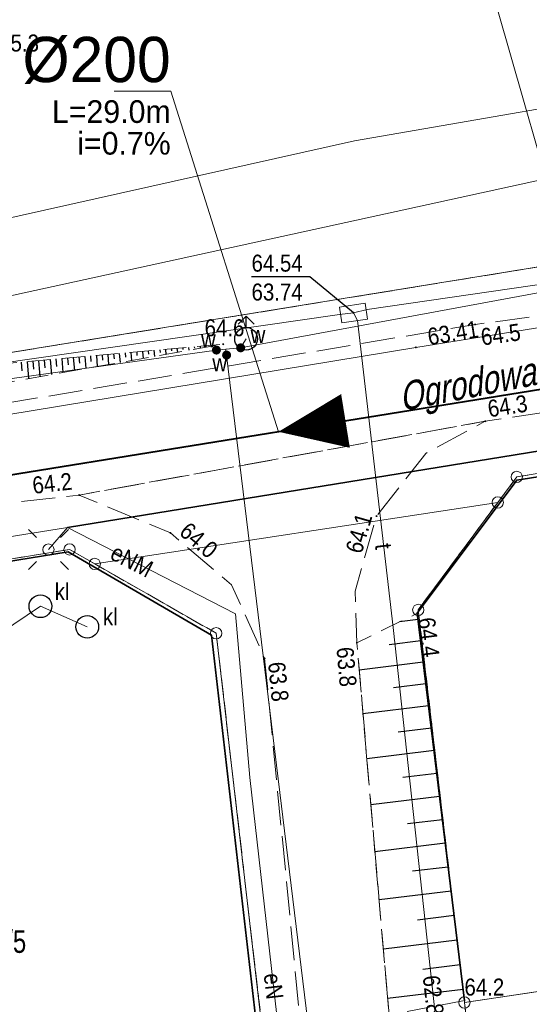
# Model space of a CAD drawing. Header units: metres. Extents: x 6473628 to 6474152, y 5887128 to 5887462.
# Tile 29 of 38: x 6473875 to 6473897, y 5887384 to 5887428. Entities that reach past the tile are written whole.
import ezdxf
from ezdxf.enums import TextEntityAlignment as Align

# ---------------------------------------------------------------- set-up
doc = ezdxf.new("R2010")
doc.units = ezdxf.units.M
doc.header["$MEASUREMENT"] = 0
for name, pattern in [('0.5_0.5', [1, 0.5, -0.5]), ('1.0_0.5', [1.5, 1, -0.5]), ('1.5_0.5', [2, 1.5, -0.5]), ('219-500', [0])]:
    doc.linetypes.add(name, pattern=pattern)
doc.layers.get('0').update_dxf_attribs({"color": 2, "linetype": 'CONTINUOUS', "lineweight": 5})
for name, color, linetype in [('000 Inne (niezydentyfikowane)', 7, 'CONTINUOUS'), ('202-punkt graniczny', 7, 'CONTINUOUS'), ('211-numer działki ewidencyjnej', 7, 'CONTINUOUS'), ('217-kontur klasyfikacyjny', 7, 'CONTINUOUS'), ('218-kontur użytku gruntowego', 7, 'CONTINUOUS'), ('219-działka ewidencyjna', 7, 'CONTINUOUS'), ('994-Nazwa ulicy', 7, 'CONTINUOUS'), ('hydrant', 7, 'CONTINUOUS'), ('jezdnia', 7, 'CONTINUOUS'), ('komora podziemna', 7, 'CONTINUOUS'), ('latarnia', 7, 'CONTINUOUS'), ('obudowa ochronna przewodu', 7, 'CONTINUOUS'), ('ogrodzenie trwałe', 7, 'CONTINUOUS'), ('osadnik  szambo', 7, 'CONTINUOUS'), ('osadnik  szambo-Atr17', 7, 'CONTINUOUS'), ('pikieta naturalna', 7, 'CONTINUOUS'), ('pikieta naturalna-Atr2', 7, 'CONTINUOUS'), ('przewód elektroenergetyczny podziemny', 7, 'CONTINUOUS'), ('przewód elektroenergetyczny podziemny-Atr1', 7, 'CONTINUOUS'), ('przewód gazowy', 7, 'CONTINUOUS'), ('przewód kanalizacyjny', 7, 'CONTINUOUS'), ('przewód telekomunikacyjny podziemny', 7, 'CONTINUOUS'), ('przewód telekomunikacyjny podziemny-Atr1', 7, 'CONTINUOUS'), ('przewód wodociągowy', 7, 'CONTINUOUS'), ('rzedna', 7, 'CONTINUOUS'), ('rzedna-Atr2', 7, 'CONTINUOUS'), ('rzedna-Atr3', 7, 'CONTINUOUS'), ('SJ_16_Liczby', 7, 'CONTINUOUS'), ('SJ_27_Wymiary', 7, 'CONTINUOUS'), ('skarpa nieumocniona', 7, 'CONTINUOUS'), ('zasuwa lub zawór', 7, 'CONTINUOUS'), ('zasuwa lub zawór-Atr17', 7, 'CONTINUOUS')]:
    doc.layers.add(name, color=color, linetype=linetype)
for name, color, linetype, lineweight in [('SJ_26_Teksty', 7, 'CONTINUOUS', 20), ('SJ_28_Linie_odn', 7, 'CONTINUOUS', 20), ('SJ_8_KS_GRAWITA_1', 34, 'CONTINUOUS', 40)]:
    doc.layers.add(name, color=color, linetype=linetype, lineweight=lineweight)
doc.styles.add('OPISOWY', font='GOTHIC.TTF')
doc.styles.get("Standard").update_dxf_attribs({"font": 'Working1250', "width": 0.75})
doc.linetypes.add('902-500', pattern='A,3.75,0,[1,ksztalty.shx,S=0.5,R=0,X=0,Y=0],3.75', length=7.5)

# ---------------------------------------------------------------- blocks, each defined once
blk = doc.blocks.new('202')
at = {"color": 0, "linetype": 'Continuous', "lineweight": 0}
blk.add_circle((0, 0), 0.25, dxfattribs=at)
blk = doc.blocks.new('PW01')
at = {"linetype": 'Continuous', "lineweight": 13}
h = blk.add_hatch(color=0, dxfattribs=at)
edge = h.paths.add_edge_path()
edge.add_arc((0, 0), 0.045, 0, 360)
blk = doc.blocks.new('SUWH')
at = {"color": 0, "linetype": 'Continuous'}
for p in [(-0.354, 0.646), (0, 0.5), (0.354, 0.646)]:
    blk.add_line(p, (0, 1), dxfattribs=at)
blk.add_circle((0, 0), 0.5, dxfattribs=at)
blk = doc.blocks.new('SUKM')
at = {"color": 0, "linetype": 'Continuous'}
blk.add_circle((0, 0), 0.5, dxfattribs=at)
blk = doc.blocks.new('SM01')
at = {"color": 0, "linetype": 'Continuous', "lineweight": 13}
for p, q in [((-0.53, 0.531), (-0.883, 0.884)), ((0.531, 0.531), (0.884, 0.884)), ((-0.53, -0.53), (-0.883, -0.883)), ((0.531, -0.53), (0.884, -0.883))]:
    blk.add_line(p, q, dxfattribs=at)
blk.add_circle((0, 0), 0.25, dxfattribs=at)
blk = doc.blocks.new('US25')
at = {"linetype": 'Continuous', "lineweight": 0}
h = blk.add_hatch(color=0, dxfattribs=at)
edge = h.paths.add_edge_path()
edge.add_arc((0, 0), 0.2, 0, 360)

msp = doc.modelspace()

# ---------------------------------------------------------------- linework, layer by layer
at = {"layer": '000 Inne (niezydentyfikowane)', "color": 7, "linetype": 'Continuous', "lineweight": 25, "flags": 128}
for points in [[(6473882.64, 5887413.45), (6473882.65, 5887413.39)], [(6473882.64, 5887413.45), (6473882.65, 5887413.39)], [(6473882.9, 5887413.47), (6473882.91, 5887413.38)], [(6473882.9, 5887413.47), (6473882.91, 5887413.38)], [(6473883.15, 5887413.49), (6473883.16, 5887413.46)], [(6473883.15, 5887413.49), (6473883.16, 5887413.46)], [(6473883.41, 5887413.51), (6473883.41, 5887413.47)], [(6473883.41, 5887413.51), (6473883.41, 5887413.47)], [(6473883.66, 5887413.54), (6473883.66, 5887413.53)], [(6473883.66, 5887413.54), (6473883.66, 5887413.53)], [(6473877.55, 5887413), (6473877.58, 5887412.72)], [(6473877.55, 5887413), (6473877.58, 5887412.72)], [(6473877.81, 5887413.02), (6473877.85, 5887412.49)], [(6473877.81, 5887413.02), (6473877.85, 5887412.49)], [(6473878.06, 5887413.04), (6473878.08, 5887412.79)], [(6473878.06, 5887413.04), (6473878.08, 5887412.79)], [(6473878.32, 5887413.06), (6473878.36, 5887412.58)], [(6473878.32, 5887413.06), (6473878.36, 5887412.58)], [(6473878.57, 5887413.09), (6473878.59, 5887412.85)], [(6473878.57, 5887413.09), (6473878.59, 5887412.85)], [(6473878.82, 5887413.11), (6473878.86, 5887412.66)], [(6473878.82, 5887413.11), (6473878.86, 5887412.66)], [(6473879.08, 5887413.13), (6473879.1, 5887412.92)], [(6473879.08, 5887413.13), (6473879.1, 5887412.92)], [(6473879.33, 5887413.15), (6473879.37, 5887412.75)], [(6473879.33, 5887413.15), (6473879.37, 5887412.75)], [(6473879.59, 5887413.18), (6473879.61, 5887412.99)], [(6473879.59, 5887413.18), (6473879.61, 5887412.99)], [(6473879.84, 5887413.2), (6473879.87, 5887412.84)], [(6473879.84, 5887413.2), (6473879.87, 5887412.84)], [(6473880.1, 5887413.22), (6473880.11, 5887413.06)], [(6473880.1, 5887413.22), (6473880.11, 5887413.06)], [(6473880.35, 5887413.24), (6473880.38, 5887412.93)], [(6473880.35, 5887413.24), (6473880.38, 5887412.93)], [(6473880.61, 5887413.27), (6473880.62, 5887413.12)], [(6473880.61, 5887413.27), (6473880.62, 5887413.12)], [(6473880.86, 5887413.29), (6473880.89, 5887413.02)], [(6473880.86, 5887413.29), (6473880.89, 5887413.02)], [(6473881.12, 5887413.31), (6473881.13, 5887413.19)], [(6473881.12, 5887413.31), (6473881.13, 5887413.19)], [(6473881.37, 5887413.33), (6473881.39, 5887413.11)], [(6473881.37, 5887413.33), (6473881.39, 5887413.11)], [(6473881.63, 5887413.36), (6473881.63, 5887413.26)], [(6473881.63, 5887413.36), (6473881.63, 5887413.26)], [(6473881.88, 5887413.38), (6473881.9, 5887413.2)], [(6473881.88, 5887413.38), (6473881.9, 5887413.2)], [(6473882.14, 5887413.4), (6473882.14, 5887413.32)], [(6473882.14, 5887413.4), (6473882.14, 5887413.32)], [(6473882.39, 5887413.42), (6473882.4, 5887413.29)], [(6473882.39, 5887413.42), (6473882.4, 5887413.29)], [(6473875, 5887412.77), (6473875.03, 5887412.38)], [(6473875, 5887412.77), (6473875.03, 5887412.38)], [(6473875.26, 5887412.79), (6473875.33, 5887412.04)], [(6473875.26, 5887412.79), (6473875.33, 5887412.04)], [(6473875.51, 5887412.82), (6473875.55, 5887412.45)], [(6473875.51, 5887412.82), (6473875.55, 5887412.45)], [(6473875.77, 5887412.84), (6473875.83, 5887412.13)], [(6473875.77, 5887412.84), (6473875.83, 5887412.13)], [(6473876.02, 5887412.86), (6473876.05, 5887412.52)], [(6473876.02, 5887412.86), (6473876.05, 5887412.52)], [(6473876.28, 5887412.88), (6473876.34, 5887412.22)], [(6473876.28, 5887412.88), (6473876.34, 5887412.22)], [(6473876.53, 5887412.91), (6473876.56, 5887412.58)], [(6473876.53, 5887412.91), (6473876.56, 5887412.58)], [(6473876.79, 5887412.93), (6473876.84, 5887412.31)], [(6473876.79, 5887412.93), (6473876.84, 5887412.31)], [(6473877.04, 5887412.95), (6473877.07, 5887412.65)], [(6473877.04, 5887412.95), (6473877.07, 5887412.65)], [(6473877.3, 5887412.97), (6473877.35, 5887412.4)], [(6473877.3, 5887412.97), (6473877.35, 5887412.4)], [(6473892.52, 5887401.4), (6473891.71, 5887401.3)], [(6473892.64, 5887400.46), (6473891.24, 5887400.29)], [(6473892.75, 5887399.52), (6473889.92, 5887399.17)], [(6473892.87, 5887398.56), (6473891.44, 5887398.39)], [(6473892.99, 5887397.59), (6473890.09, 5887397.24)], [(6473893.11, 5887396.61), (6473891.64, 5887396.43)], [(6473893.23, 5887395.62), (6473890.26, 5887395.26)], [(6473893.35, 5887394.61), (6473891.85, 5887394.43)], [(6473893.47, 5887393.6), (6473890.44, 5887393.23)], [(6473893.6, 5887392.57), (6473892.06, 5887392.38)], [(6473893.72, 5887391.53), (6473890.62, 5887391.15)], [(6473893.85, 5887390.48), (6473892.28, 5887390.29)], [(6473893.98, 5887389.42), (6473890.8, 5887389.03)], [(6473894.11, 5887388.34), (6473892.5, 5887388.14)], [(6473894.25, 5887387.25), (6473890.99, 5887386.86)], [(6473894.38, 5887386.16), (6473892.73, 5887385.96)], [(6473894.51, 5887385.08), (6473891.18, 5887384.67)]]:
    msp.add_lwpolyline(points, dxfattribs=at)
at = {"layer": '217-kontur klasyfikacyjny', "color": 3, "linetype": '1.5_0.5', "lineweight": 18, "flags": 128}
for points in [[(6473820.42, 5887404.41), (6473939.74, 5887423.77)], [(6473909.415, 5887386.717), (6473894.57, 5887384.5)], [(6473894.57, 5887384.5), (6473897.31, 5887361.05)]]:
    msp.add_lwpolyline(points, dxfattribs=at)
at = {"layer": '218-kontur użytku gruntowego', "color": 3, "linetype": '0.5_0.5', "lineweight": 18, "flags": 128}
for points in [[(6473939.74, 5887423.77), (6473820.42, 5887404.41)], [(6473820.42, 5887404.41), (6473939.74, 5887423.77)], [(6473919.09, 5887411.31), (6473896.88, 5887407.7)], [(6473896.88, 5887407.7), (6473919.09, 5887411.31)], [(6473896.88, 5887407.7), (6473896.04, 5887406.57)], [(6473896.04, 5887406.57), (6473896.88, 5887407.7)], [(6473896.04, 5887406.57), (6473892.53, 5887401.83)], [(6473892.53, 5887401.83), (6473896.04, 5887406.57)], [(6473877.14, 5887404.5), (6473850.9, 5887400.24)], [(6473850.9, 5887400.24), (6473877.14, 5887404.5)], [(6473878.25, 5887403.86), (6473877.14, 5887404.5)], [(6473877.14, 5887404.5), (6473878.25, 5887403.86)], [(6473883.61, 5887400.8), (6473878.25, 5887403.86)], [(6473878.25, 5887403.86), (6473883.61, 5887400.8)], [(6473892.53, 5887401.83), (6473894.57, 5887384.5)], [(6473894.57, 5887384.5), (6473892.53, 5887401.83)], [(6473885.66, 5887383.16), (6473883.61, 5887400.8)], [(6473883.61, 5887400.8), (6473885.66, 5887383.16)], [(6473894.57, 5887384.5), (6473909.415, 5887386.717)], [(6473909.415, 5887386.717), (6473894.57, 5887384.5)], [(6473897.31, 5887361.05), (6473894.57, 5887384.5)], [(6473894.57, 5887384.5), (6473897.31, 5887361.05)]]:
    msp.add_lwpolyline(points, dxfattribs=at)
at = {"layer": '219-działka ewidencyjna', "color": 7, "linetype": '219-500', "lineweight": 18, "flags": 128}
for points in [[(6473830.16, 5887406), (6473939.74, 5887423.77)], [(6473830.16, 5887406), (6473907.64, 5887422.94)], [(6473896.88, 5887407.7), (6473919.09, 5887411.31)], [(6473896.04, 5887406.57), (6473896.88, 5887407.7)], [(6473896.04, 5887406.57), (6473878.25, 5887403.86)], [(6473896.04, 5887406.57), (6473892.53, 5887401.83)], [(6473877.14, 5887404.5), (6473850.9, 5887400.24)], [(6473878.25, 5887403.86), (6473877.14, 5887404.5)], [(6473878.25, 5887403.86), (6473883.61, 5887400.8)], [(6473894.57, 5887384.5), (6473892.53, 5887401.83)], [(6473885.66, 5887383.16), (6473883.61, 5887400.8)], [(6473894.57, 5887384.5), (6473909.415, 5887386.717)], [(6473897.31, 5887361.05), (6473894.57, 5887384.5)]]:
    msp.add_lwpolyline(points, dxfattribs=at)
at = {"layer": 'jezdnia', "color": 7, "linetype": '1.5_0.5', "lineweight": 18, "flags": 128}
msp.add_lwpolyline([(6473946.41, 5887443.43), (6473948.88, 5887441.07), (6473950.32, 5887438.49), (6473950.84, 5887435.37), (6473950.38, 5887432.11), (6473949.37, 5887429.15), (6473947.98, 5887426.49), (6473946.11, 5887424.13), (6473943.84, 5887422.37), (6473940.76, 5887420.96), (6473916.82, 5887417.41), (6473895.04, 5887414.43), (6473867, 5887409.72), (6473833.05, 5887403.88), (6473805.95, 5887400.1), (6473787.34, 5887397.69), (6473759.2, 5887392.55), (6473739.04, 5887389.64), (6473723, 5887386.38), (6473713.25, 5887385.69), (6473709.65, 5887390.23), (6473706.27, 5887371.52), (6473706.82, 5887372.47), (6473707.25, 5887373.21), (6473707.72, 5887373.93), (6473708.22, 5887374.62), (6473708.75, 5887375.29), (6473709.16, 5887375.76), (6473709.32, 5887375.94), (6473709.92, 5887376.55), (6473710.55, 5887377.14), (6473711.2, 5887377.69), (6473711.88, 5887378.21), (6473712.58, 5887378.7), (6473713.31, 5887379.15), (6473714.06, 5887379.57), (6473724.74, 5887381.88), (6473740.03, 5887385.36), (6473759.56, 5887388.43), (6473787.79, 5887393.03), (6473807.9, 5887395.58), (6473834.09, 5887400.02), (6473867.44, 5887405.76), (6473877.56, 5887406.9), (6473895.49, 5887410.16), (6473917.33, 5887413.45), (6473945.64, 5887418.6), (6473948.37, 5887421.24), (6473950.39, 5887424.29), (6473952.48, 5887427.88), (6473953.76, 5887431.21), (6473954.1, 5887434.77), (6473953.31, 5887438.8), (6473951.8, 5887441.96), (6473950.44, 5887443.886)], dxfattribs=at)
msp.add_lwpolyline([(6473899.48, 5887331.52), (6473898.81, 5887332.11), (6473898.2, 5887332.77), (6473897.67, 5887333.49), (6473897.21, 5887334.26), (6473896.84, 5887335.08), (6473896.56, 5887335.93), (6473896.36, 5887336.8), (6473894.7, 5887352.01), (6473892.99, 5887367.8), (6473891.24, 5887383.95), (6473889.82, 5887400.38), (6473889.74, 5887402.66), (6473890.69, 5887405.97), (6473892.86, 5887408.74), (6473895.49, 5887410.16), (6473877.56, 5887406.9), (6473881.59, 5887405.23), (6473884.29, 5887402.93), (6473885.75, 5887399.69), (6473887.32, 5887383.63), (6473889.41, 5887367.37), (6473891.15, 5887351.58), (6473891.94, 5887336.15), (6473892.05, 5887335.51), (6473892.1, 5887334.86), (6473892.09, 5887334.2), (6473892.02, 5887333.55), (6473891.89, 5887332.91), (6473891.7, 5887332.29), (6473891.46, 5887331.69), (6473891.15, 5887331.11), (6473890.8, 5887330.56), (6473890.4, 5887330.05), (6473889.95, 5887329.57), (6473889.45, 5887329.14), (6473888.92, 5887328.76), (6473888.36, 5887328.43), (6473904.44, 5887329.67), (6473903.55, 5887329.76), (6473902.67, 5887329.93), (6473901.81, 5887330.2), (6473900.99, 5887330.56), (6473900.21, 5887331)], close=True, dxfattribs=at)
at = {"layer": 'komora podziemna', "color": 30, "linetype": 'Continuous', "lineweight": 18, "flags": 128}
msp.add_lwpolyline([(6473890.19, 5887415.37), (6473890.29, 5887414.67), (6473889.15, 5887414.5), (6473889.05, 5887415.2)], close=True, dxfattribs=at)
at = {"layer": 'obudowa ochronna przewodu', "color": 7, "linetype": 'Continuous', "lineweight": 35, "flags": 128}
msp.add_lwpolyline([(6473877.04, 5887405.47), (6473918.84, 5887412.25)], dxfattribs=at)
at = {"layer": 'ogrodzenie trwałe', "color": 7, "linetype": '902-500', "lineweight": 35, "flags": 128}
for points in [[(6473894.57, 5887384.58), (6473892.49, 5887401.68), (6473896.88, 5887407.56), (6473901.8, 5887408.33)], [(6473874.54, 5887330.76), (6473884.46, 5887331.79), (6473890.45, 5887338.96), (6473888.23, 5887360.1), (6473886.98, 5887370.09), (6473886.83, 5887371.17), (6473886.35, 5887375.05), (6473885.86, 5887379.18), (6473885.43, 5887383.11), (6473883.4, 5887400.72), (6473877.08, 5887404.39), (6473865.99, 5887402.6)]]:
    msp.add_lwpolyline(points, dxfattribs=at)
at = {"layer": 'przewód elektroenergetyczny podziemny', "color": 1, "linetype": 'Continuous', "lineweight": 18, "flags": 128}
for points in [[(6473877.04, 5887405.47), (6473918.84, 5887412.25), (6473948.03, 5887416.71)], [(6473701.01, 5887374.05), (6473713.54, 5887375.77), (6473716.2, 5887379.28), (6473732.87, 5887381.82), (6473762.06, 5887386.28), (6473820.7, 5887396.46), (6473850.64, 5887401.25), (6473877.04, 5887405.47)], [(6473876.2, 5887404.49), (6473877.04, 5887405.47)], [(6473877.04, 5887405.47), (6473884.46, 5887401.65)], [(6473884.46, 5887401.65), (6473885.09, 5887394.43), (6473887.25, 5887375.5), (6473887.69, 5887370.42), (6473888.43, 5887362.1), (6473888.94, 5887360.17), (6473888.54, 5887360.08)]]:
    msp.add_lwpolyline(points, dxfattribs=at)
at = {"layer": 'przewód gazowy', "color": 40, "linetype": 'Continuous', "lineweight": 18, "flags": 128}
msp.add_lwpolyline([(6473950.89, 5887422.97), (6473950.22, 5887422.85), (6473938.97, 5887420.99), (6473930.84, 5887419.66), (6473911.64, 5887416.52), (6473892.43, 5887413.42), (6473873.1, 5887410.23), (6473853.88, 5887407.15), (6473834.61, 5887404.06), (6473815.42, 5887401.1), (6473796.19, 5887398), (6473776.9, 5887394.88), (6473757.78, 5887391.6), (6473738.35, 5887388.34), (6473719.08, 5887385.49), (6473710.46, 5887393.23), (6473705.23, 5887394.35), (6473704.56, 5887394.49)], dxfattribs=at)
at = {"layer": 'przewód kanalizacyjny', "color": 34, "linetype": 'Continuous', "lineweight": 18, "flags": 128}
msp.add_lwpolyline([(6473877.92, 5887401.08), (6473875.85, 5887401.99), (6473867.69, 5887396.49), (6473867.76, 5887396.05)], dxfattribs=at)
at = {"layer": 'przewód telekomunikacyjny podziemny', "color": 30, "linetype": 'Continuous', "lineweight": 18, "flags": 128}
for points in [[(6473889.67, 5887414.94), (6473890.27, 5887415.09), (6473908.63, 5887417.76), (6473930.07, 5887421.29), (6473937.87, 5887422.55), (6473940.68, 5887423.34), (6473940.92, 5887424.11)], [(6473711.35, 5887391.75), (6473711.65, 5887391.23), (6473716.05, 5887387.31), (6473742.33, 5887391.18), (6473767.21, 5887395.21), (6473798.25, 5887400.33), (6473821.92, 5887404.24), (6473858.91, 5887410.53), (6473889.06, 5887414.87), (6473889.67, 5887414.94)], [(6473889.67, 5887414.94), (6473889.85, 5887414.6), (6473891.42, 5887401.06), (6473893.37, 5887383.19), (6473896.46, 5887355.96), (6473898.72, 5887338.34), (6473907.7, 5887332.05), (6473925.7, 5887333.72)]]:
    msp.add_lwpolyline(points, dxfattribs=at)
at = {"layer": 'przewód wodociągowy', "color": 5, "linetype": 'Continuous', "lineweight": 18, "flags": 128}
for points in [[(6473708.9, 5887392.18), (6473749.25, 5887395.63), (6473764.89, 5887398.29), (6473787.37, 5887402.02), (6473819.75, 5887407.96), (6473863.45, 5887416.67), (6473889.72, 5887422.54), (6473934.62, 5887430.32), (6473945.42, 5887435.13)], [(6473945.42, 5887435.13), (6473946.27, 5887423.83), (6473945.86, 5887423.76), (6473943.72, 5887423.36), (6473907.84, 5887417.68), (6473884.69, 5887413.4), (6473884.04, 5887413.34)], [(6473884.69, 5887413.4), (6473884.93, 5887413.8)], [(6473884.04, 5887413.34), (6473883.62, 5887413.3), (6473858.77, 5887409.86), (6473837.49, 5887406.26), (6473813.5, 5887402.14), (6473811.1, 5887401.73), (6473779.29, 5887396.58), (6473749.86, 5887391.72), (6473726.01, 5887387.87), (6473708.72, 5887385.07), (6473708.38, 5887385.02)], [(6473884.04, 5887413.34), (6473884.07, 5887413.08), (6473888.98, 5887372.77), (6473892.36, 5887345.13), (6473894.95, 5887323.3), (6473894.99, 5887322.95)]]:
    msp.add_lwpolyline(points, dxfattribs=at)
at = {"layer": 'rzedna-Atr2', "color": 7, "flags": 128}
msp.add_lwpolyline([(6473889.67, 5887414.94), (6473887.74, 5887416.53), (6473885.171, 5887416.53)], dxfattribs=at)
at = {"layer": 'SJ_26_Teksty'}
for p, q in [((6473881.601, 5887424.728), (6473879.101, 5887424.728)), ((6473886.357, 5887409.694), (6473881.601, 5887424.728))]:
    msp.add_line(p, q, dxfattribs=at)
at = {"layer": 'SJ_28_Linie_odn'}
msp.add_lwpolyline([(6473900.715, 5887412.011), (6473894.279, 5887434.457), (6473890.499, 5887434.457)], dxfattribs=at)
at = {"layer": 'SJ_8_KS_GRAWITA_1'}
msp.add_line((6473900.505, 5887411.977), (6473872.209, 5887407.411), dxfattribs=at)
msp.add_lwpolyline([(6473886.357, 5887409.694, 0, 2.4, 0), (6473889.319, 5887410.172, 0, 2.4, 0)], format="xyseb", dxfattribs=at)
at = {"layer": 'skarpa nieumocniona', "color": 7, "linetype": '1.0_0.5', "lineweight": 18, "flags": 128}
for points in [[(6473811.66, 5887404.69), (6473814.61, 5887403.71), (6473832.66, 5887406.44), (6473866.72, 5887412.04), (6473883.92, 5887413.56), (6473866.92, 5887410.55), (6473832.85, 5887404.96), (6473813.5, 5887402.09)], [(6473811.66, 5887404.69), (6473814.61, 5887403.71), (6473832.66, 5887406.44), (6473866.72, 5887412.04), (6473883.92, 5887413.56), (6473866.92, 5887410.55), (6473832.85, 5887404.96), (6473813.5, 5887402.09)], [(6473811.66, 5887404.69), (6473814.61, 5887403.71), (6473832.66, 5887406.44), (6473866.72, 5887412.04), (6473883.92, 5887413.56), (6473866.92, 5887410.55), (6473832.85, 5887404.96), (6473813.5, 5887402.09)], [(6473811.66, 5887404.69), (6473814.61, 5887403.71), (6473832.66, 5887406.44), (6473866.72, 5887412.04), (6473883.92, 5887413.56), (6473866.92, 5887410.55), (6473832.85, 5887404.96), (6473813.5, 5887402.09)], [(6473894.57, 5887384.58), (6473892.49, 5887401.68), (6473889.82, 5887400.38), (6473891.24, 5887383.95)], [(6473894.57, 5887384.58), (6473892.49, 5887401.68), (6473889.82, 5887400.38), (6473891.24, 5887383.95)]]:
    msp.add_lwpolyline(points, close=True, dxfattribs=at)

# ---------------------------------------------------------------- block references
at = {"layer": '202-punkt graniczny', "color": 7, "linetype": 'Continuous', "lineweight": 18}
for p in [(6473896.88, 5887407.7), (6473896.04, 5887406.57), (6473877.14, 5887404.5), (6473878.25, 5887403.86), (6473892.53, 5887401.83), (6473883.61, 5887400.8), (6473894.57, 5887384.5)]:
    msp.add_blockref('202', p, dxfattribs=at)
at = {"layer": 'hydrant', "color": 5, "linetype": 'Continuous', "lineweight": 18}
msp.add_blockref('SUWH', (6473884.93, 5887413.8), dxfattribs=at)
at = {"layer": 'latarnia', "color": 7, "linetype": 'Continuous', "lineweight": 18}
msp.add_blockref('SM01', (6473876.2, 5887404.49), dxfattribs=at)
at = {"layer": 'osadnik  szambo', "color": 34, "linetype": 'Continuous', "lineweight": 18}
for p in [(6473875.85, 5887401.99), (6473877.92, 5887401.08)]:
    msp.add_blockref('SUKM', p, dxfattribs=at)
at = {"layer": 'pikieta naturalna', "color": 7, "linetype": 'Continuous', "lineweight": 13}
for p in [(6473895.04, 5887414.43), (6473895.04, 5887414.43), (6473883.92, 5887413.56), (6473883.92, 5887413.56), (6473895.49, 5887410.16), (6473895.49, 5887410.16), (6473877.56, 5887406.9), (6473877.56, 5887406.9), (6473890.69, 5887405.97), (6473890.69, 5887405.97), (6473881.59, 5887405.23), (6473881.59, 5887405.23), (6473892.49, 5887401.68), (6473889.82, 5887400.38), (6473889.82, 5887400.38), (6473885.75, 5887399.69), (6473885.75, 5887399.69), (6473894.57, 5887384.58), (6473894.57, 5887384.58)]:
    msp.add_blockref('PW01', p, dxfattribs=at)
at = {"layer": 'rzedna', "color": 7, "linetype": 'Continuous', "lineweight": 18}
for p in [(6473889.67, 5887414.94), (6473892.43, 5887413.42)]:
    msp.add_blockref('PW01', p, dxfattribs=at)
at = {"layer": 'zasuwa lub zawór', "color": 5, "linetype": 'Continuous', "lineweight": 18}
for p in [(6473883.62, 5887413.3), (6473884.69, 5887413.4), (6473884.07, 5887413.08)]:
    msp.add_blockref('US25', p, dxfattribs=at)

# ---------------------------------------------------------------- texts
at = {"layer": '211-numer działki ewidencyjnej', "color": 7, "linetype": 'Continuous', "lineweight": 18, "width": 0.79}
msp.add_text('520/5', height=1, dxfattribs=at).set_placement((6473872.58, 5887386.69))
at = {"layer": '994-Nazwa ulicy', "color": 7, "linetype": 'Continuous', "lineweight": 25, "oblique": 15, "width": 0.79}
msp.add_text('Ogrodowa', height=1.25, rotation=11.041, dxfattribs=at).set_placement((6473891.8, 5887410.6))
at = {"layer": 'osadnik  szambo-Atr17', "color": 34, "width": 0.9}
for p in [(6473876.48, 5887402.26), (6473878.61, 5887401.15)]:
    msp.add_text('kl', height=0.75, dxfattribs=at).set_placement(p)
at = {"layer": 'pikieta naturalna-Atr2', "color": 7, "width": 0.9}
msp.add_text('65.3', height=0.75, dxfattribs=at).set_placement((6473874.03, 5887427.23), align=Align.TOP_LEFT)
msp.add_text('64.6', height=0.75, dxfattribs=at).set_placement((6473883.1, 5887413.91))
msp.add_text('64.6', height=0.75, dxfattribs=at).set_placement((6473883.1, 5887413.91))
for s, rotation, p in [('64.5', 7.791, (6473895.35, 5887413.5)), ('64.5', 7.791, (6473895.35, 5887413.5)), ('64.3', 8.567, (6473895.66, 5887410.33)), ('64.3', 8.567, (6473895.66, 5887410.33)), ('64.2', 6.427, (6473875.54, 5887406.95)), ('64.2', 6.427, (6473875.54, 5887406.95)), ('64.0', 319.574, (6473881.93, 5887405.19)), ('64.0', 319.574, (6473881.93, 5887405.19)), ('64.1', 73.986, (6473890.03, 5887404.27)), ('64.1', 73.986, (6473890.03, 5887404.27)), ('64.4', 276.935, (6473892.52, 5887401.45)), ('63.8', 274.94, (6473888.92, 5887400.16)), ('63.8', 274.94, (6473888.92, 5887400.16)), ('63.8', 275.583, (6473885.9, 5887399.5)), ('63.8', 275.583, (6473885.9, 5887399.5))]:
    msp.add_text(s, height=0.75, rotation=rotation, dxfattribs=at).set_placement(p)
msp.add_text('64.2', height=0.75, dxfattribs=at).set_placement((6473894.57, 5887384.58), align=Align.BOTTOM_LEFT)
msp.add_text('64.2', height=0.75, dxfattribs=at).set_placement((6473894.57, 5887384.58), align=Align.BOTTOM_LEFT)
at = {"layer": 'przewód elektroenergetyczny podziemny-Atr1', "color": 1, "width": 0.9}
for s, rotation, p in [('eNM', 332.759, (6473879.04, 5887404.44)), ('eN', 276.509, (6473886.08, 5887385.79))]:
    msp.add_text(s, height=0.75, rotation=rotation, dxfattribs=at).set_placement(p, align=Align.MIDDLE_LEFT)
at = {"layer": 'przewód telekomunikacyjny podziemny-Atr1', "color": 30, "width": 0.9}
msp.add_text('t', height=0.75, rotation=276.614, dxfattribs=at).set_placement((6473890.99, 5887404.76), align=Align.MIDDLE_LEFT)
at = {"layer": 'rzedna-Atr2', "color": 7, "width": 0.9}
msp.add_text('64.54', height=0.75, dxfattribs=at).set_placement((6473885.171, 5887416.538), align=Align.BOTTOM_LEFT)
msp.add_text('63.41', height=0.75, rotation=9.167, dxfattribs=at).set_placement((6473893.01, 5887413.51))
msp.add_text('62.81', height=0.75, rotation=276.228, dxfattribs=at).set_placement((6473893.1, 5887385.7), align=Align.MIDDLE_LEFT)
at = {"layer": 'rzedna-Atr3', "color": 7, "width": 0.9}
msp.add_text('63.74', height=0.75, dxfattribs=at).set_placement((6473885.171, 5887415.263), align=Align.BOTTOM_LEFT)
at = {"layer": 'SJ_16_Liczby', "style": 'OPISOWY'}
for s, p in [('L=29.0m', (6473881.601, 5887423.328)), ('i=0.7%', (6473881.601, 5887421.928))]:
    msp.add_text(s, height=1, dxfattribs=at).set_placement(p, align=Align.RIGHT)
at = {"layer": 'SJ_27_Wymiary', "style": 'OPISOWY'}
msp.add_text('%%C200', height=2, dxfattribs=at).set_placement((6473881.601, 5887425.128), align=Align.RIGHT)
at = {"layer": 'zasuwa lub zawór-Atr17', "color": 5, "width": 0.9}
for p in [(6473882.94, 5887413.42), (6473885.13, 5887413.61), (6473883.44, 5887412.36)]:
    msp.add_text('w', height=0.75, dxfattribs=at).set_placement(p)

doc.saveas('drawing.dxf')
